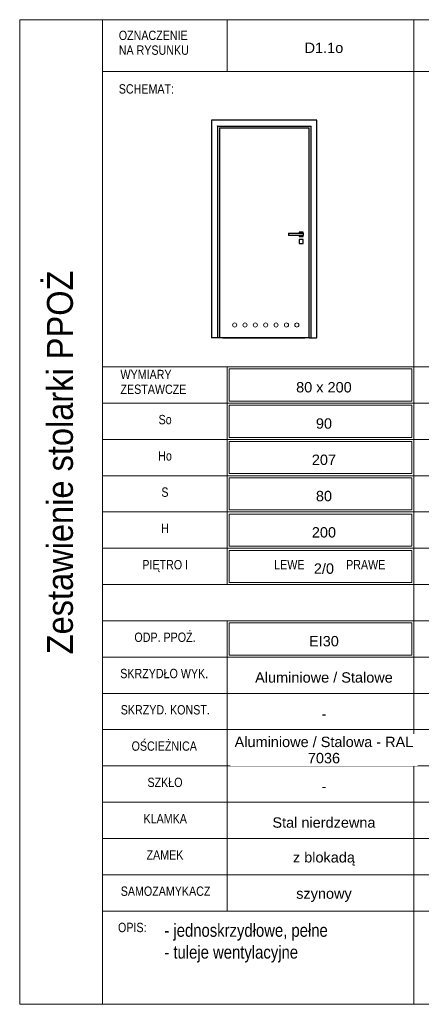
# Model space of a CAD drawing. Header units: centimetres. Extents: x -159 to 1824, y -1163 to 778.
# Tile 5 of 7: x 841 to 1228, y -1163 to -213. Entities that reach past the tile are written whole.
import ezdxf

# ---------------------------------------------------------------- set-up
doc = ezdxf.new("R2010")
doc.units = ezdxf.units.CM
for name, color, linetype, lineweight in [('A-ANNO-NOTE', 131, 'Continuous', 13), ('A-DETL-THIN', 151, 'Continuous', 18), ('A-DOOR', 31, 'Continuous', 25), ('A-DOOR-FRAM', 31, 'Continuous', 25), ('G-ANNO-TEXT', 231, 'Continuous', 13)]:
    doc.layers.add(name, color=color, linetype=linetype, lineweight=lineweight)
doc.styles.add('Arial', font='arial.ttf', dxfattribs={"width": 0.9, "height": 25})
doc.styles.add('Arial Narrow', font='ARIALN.TTF', dxfattribs={"height": 9})
doc.styles.add('Arial Narrow_1', font='ARIALN.TTF', dxfattribs={"height": 12.5})
doc.styles.add('Arial_1', font='arial.ttf', dxfattribs={"height": 10})

# ---------------------------------------------------------------- blocks, each defined once
blk = doc.blocks.new('Family - ___-2614170-Projekt 2 - Zestawienie stolarki drzwiowej')
at = {"layer": 'A-DOOR'}
for p, q in [((1033.2, -317.59), (1119.7, -317.59)), ((1033.2, -317.59), (1033.2, -520.37)), ((1119.7, -520.37), (1119.7, -317.59)), ((1099.95, -419.37), (1113.95, -419.37)), ((1099.95, -419.37), (1099.95, -421.37)), ((1113.95, -421.37), (1099.95, -421.37)), ((1109.95, -418.37), (1109.95, -419.37)), ((1113.95, -418.37), (1109.95, -418.37)), ((1109.95, -421.37), (1109.95, -422.37)), ((1109.95, -422.37), (1113.95, -422.37)), ((1109.95, -425.37), (1109.95, -429.37)), ((1113.95, -425.37), (1109.95, -425.37)), ((1113.95, -419.37), (1113.95, -418.37)), ((1113.95, -419.37), (1113.95, -421.37)), ((1113.95, -422.37), (1113.95, -421.37)), ((1113.95, -429.37), (1113.95, -425.37)), ((1109.95, -429.37), (1113.95, -429.37)), ((1119.7, -520.37), (1033.2, -520.37)), ((1036.45, -520.37), (1115.57, -520.37))]:
    blk.add_line(p, q, dxfattribs=at)
at = {"layer": 'A-DOOR-FRAM'}
for p, q in [((1025.7, -310.12), (1025.7, -520.37)), ((1127.2, -310.12), (1025.7, -310.12)), ((1127.2, -520.37), (1127.2, -310.12)), ((1031.7, -520.37), (1031.7, -316.12)), ((1031.7, -316.12), (1121.2, -316.12)), ((1121.2, -316.12), (1121.2, -520.37)), ((1026, -520.37), (1025.7, -520.37)), ((1031.4, -520.37), (1026, -520.37)), ((1031.7, -520.37), (1031.4, -520.37)), ((1033.2, -520.37), (1031.7, -520.37)), ((1119.7, -520.37), (1121.2, -520.37)), ((1121.5, -520.37), (1121.2, -520.37)), ((1121.5, -520.37), (1126.9, -520.37)), ((1127.2, -520.37), (1126.9, -520.37))]:
    blk.add_line(p, q, dxfattribs=at)
for points, knots in [([(1026, -310.42), (1025.97, -310.39), (1025.93, -310.35), (1025.88, -310.3), (1025.86, -310.27), (1025.83, -310.25), (1025.81, -310.23), (1025.79, -310.21), (1025.77, -310.19), (1025.76, -310.18), (1025.74, -310.16), (1025.72, -310.14), (1025.7, -310.12), (1025.7, -310.12), (1025.7, -310.12)], [0, 0, 0, 0, 0.166667, 0.25, 0.333333, 0.375, 0.416667, 0.5, 0.541667, 0.583333, 0.666667, 0.75, 0.833333, 1, 1, 1, 1]), ([(1126.9, -310.42), (1126.93, -310.39), (1126.97, -310.35), (1127.01, -310.3), (1127.04, -310.27), (1127.07, -310.25), (1127.09, -310.23), (1127.11, -310.21), (1127.13, -310.19), (1127.14, -310.18), (1127.16, -310.16), (1127.18, -310.14), (1127.19, -310.12), (1127.2, -310.12), (1127.2, -310.12)], [0, 0, 0, 0, 0.166667, 0.25, 0.333333, 0.375, 0.416667, 0.5, 0.541667, 0.583333, 0.666667, 0.75, 0.833333, 1, 1, 1, 1]), ([(1031.7, -316.12), (1031.7, -316.12), (1031.69, -316.11), (1031.68, -316.1), (1031.66, -316.08), (1031.64, -316.06), (1031.63, -316.04), (1031.61, -316.03), (1031.58, -316), (1031.56, -315.97), (1031.53, -315.95), (1031.51, -315.93), (1031.47, -315.88), (1031.43, -315.84), (1031.4, -315.82)], [0, 0, 0, 0, 0.166667, 0.25, 0.333333, 0.416667, 0.458333, 0.5, 0.583333, 0.666667, 0.708333, 0.75, 0.833333, 1, 1, 1, 1]), ([(1121.2, -316.12), (1121.2, -316.12), (1121.2, -316.11), (1121.22, -316.1), (1121.24, -316.08), (1121.26, -316.06), (1121.27, -316.04), (1121.29, -316.03), (1121.32, -316), (1121.34, -315.97), (1121.37, -315.95), (1121.39, -315.93), (1121.43, -315.88), (1121.47, -315.84), (1121.5, -315.82)], [0, 0, 0, 0, 0.166667, 0.25, 0.333333, 0.416667, 0.458333, 0.5, 0.583333, 0.666667, 0.708333, 0.75, 0.833333, 1, 1, 1, 1])]:
    blk.add_open_spline(points, degree=3, knots=knots, dxfattribs=at)

msp = doc.modelspace()

# ---------------------------------------------------------------- linework, layer by layer
at = {"layer": 'A-DETL-THIN'}
for p, q in [((920.6, -213.27), (840.6, -213.27)), ((840.6, -213.27), (840.6, -1163.27)), ((920.6, -213.27), (1220.6, -213.27)), ((920.6, -213.27), (920.6, -1163.27)), ((1040.6, -263.27), (1040.6, -213.27)), ((1220.6, -213.27), (1220.6, -263.27)), ((1220.6, -213.27), (1520.6, -213.27)), ((1220.6, -213.27), (1220.6, -1163.27)), ((920.6, -263.27), (1220.6, -263.27)), ((1220.6, -548.27), (1220.6, -263.27)), ((1220.6, -263.27), (1520.6, -263.27)), ((920.6, -548.27), (1220.6, -548.27)), ((1040.6, -548.27), (1040.6, -583.27)), ((1042.6, -550.27), (1218.6, -550.27)), ((1042.6, -581.27), (1042.6, -550.27)), ((1218.6, -550.27), (1218.6, -581.27)), ((1220.6, -548.27), (1220.6, -1163.27)), ((1220.6, -548.27), (1520.6, -548.27)), ((920.6, -583.27), (1220.6, -583.27)), ((1040.6, -583.27), (1040.6, -618.27)), ((1218.6, -581.27), (1042.6, -581.27)), ((1042.6, -585.27), (1218.6, -585.27)), ((1042.6, -616.27), (1042.6, -585.27)), ((1218.6, -585.27), (1218.6, -616.27)), ((1220.6, -583.27), (1520.6, -583.27)), ((1218.6, -616.27), (1042.6, -616.27)), ((920.6, -618.27), (1220.6, -618.27)), ((1040.6, -618.27), (1040.6, -653.27)), ((1042.6, -620.27), (1218.6, -620.27)), ((1042.6, -651.27), (1042.6, -620.27)), ((1218.6, -620.27), (1218.6, -651.27)), ((1220.6, -618.27), (1520.6, -618.27)), ((920.6, -653.27), (1220.6, -653.27)), ((1040.6, -653.27), (1040.6, -688.27)), ((1218.6, -651.27), (1042.6, -651.27)), ((1042.6, -655.27), (1218.6, -655.27)), ((1042.6, -686.27), (1042.6, -655.27)), ((1218.6, -655.27), (1218.6, -686.27)), ((1220.6, -653.27), (1520.6, -653.27)), ((920.6, -688.27), (1220.6, -688.27)), ((1040.6, -688.27), (1040.6, -723.27)), ((1218.6, -686.27), (1042.6, -686.27)), ((1042.6, -721.27), (1042.6, -690.27)), ((1042.6, -690.27), (1218.6, -690.27)), ((1218.6, -690.27), (1218.6, -721.27)), ((1220.6, -688.27), (1520.6, -688.27)), ((1218.6, -721.27), (1042.6, -721.27)), ((920.6, -723.27), (1220.6, -723.27)), ((1040.6, -723.27), (1040.6, -758.27)), ((1042.6, -725.27), (1218.6, -725.27)), ((1042.6, -756.27), (1042.6, -725.27)), ((1218.6, -725.27), (1218.6, -756.27)), ((1220.6, -723.27), (1520.6, -723.27)), ((920.6, -758.27), (1220.6, -758.27)), ((1218.6, -756.27), (1042.6, -756.27)), ((1220.6, -758.27), (1520.6, -758.27)), ((920.6, -793.27), (1220.6, -793.27)), ((1040.6, -793.27), (1040.6, -828.27)), ((1042.6, -795.27), (1218.6, -795.27)), ((1042.6, -826.27), (1042.6, -795.27)), ((1218.6, -795.27), (1218.6, -826.27)), ((1220.6, -793.27), (1520.6, -793.27)), ((1218.6, -826.27), (1042.6, -826.27)), ((920.6, -828.27), (1220.6, -828.27)), ((1040.6, -828.27), (1040.6, -863.27)), ((1220.6, -828.27), (1520.6, -828.27)), ((920.6, -863.27), (1220.6, -863.27)), ((1040.6, -863.27), (1040.6, -898.27)), ((1220.6, -863.27), (1520.6, -863.27)), ((920.6, -898.27), (1220.6, -898.27)), ((1040.6, -898.27), (1040.6, -933.27)), ((1220.6, -898.27), (1520.6, -898.27)), ((920.6, -933.27), (1220.6, -933.27)), ((1040.6, -933.27), (1040.6, -968.27)), ((1220.6, -933.27), (1520.6, -933.27)), ((920.6, -968.27), (1220.6, -968.27)), ((1040.6, -968.27), (1040.6, -1003.27)), ((1220.6, -968.27), (1520.6, -968.27)), ((920.6, -1003.27), (1220.6, -1003.27)), ((1040.6, -1003.27), (1040.6, -1038.27)), ((1220.6, -1003.27), (1520.6, -1003.27)), ((920.6, -1038.27), (1220.6, -1038.27)), ((1040.6, -1038.27), (1040.6, -1073.27)), ((1220.6, -1038.27), (1520.6, -1038.27)), ((920.6, -1073.27), (1220.6, -1073.27)), ((1220.6, -1073.27), (1520.6, -1073.27)), ((840.6, -1163.27), (920.6, -1163.27)), ((920.6, -1163.27), (1220.6, -1163.27)), ((1220.6, -1163.27), (1520.6, -1163.27))]:
    msp.add_line(p, q, dxfattribs=at)
for centre in [(1047.83, -507.87), (1057.83, -507.87), (1067.83, -507.87), (1077.83, -507.87), (1087.83, -507.87), (1097.83, -507.87), (1107.83, -507.87)]:
    msp.add_circle(centre, 2, dxfattribs=at)

# ---------------------------------------------------------------- block references
at = {"lineweight": 25}
msp.add_blockref('Family - ___-2614170-Projekt 2 - Zestawienie stolarki drzwiowej', (0, 0), dxfattribs=at)

# ---------------------------------------------------------------- texts
at = {"layer": 'A-ANNO-NOTE', "char_height": 10, "attachment_point": 5, "line_spacing_factor": 0.936439, "style": 'Arial_1', "bg_fill": 3, "box_fill_scale": 1.25, "bg_fill_color": 256, "bg_fill_true_color": 13158600, "bg_fill_transparency": 0}
for s, insert, width in [('\\pxqc,t6.35,12.7,19.05,25.4,31.75,38.1,44.45,50.8,57.15,63.5,69.85,76.2,82.55,88.9,95.25,101.6,107.95,114.3,120.65,127,133.35,139.7,146.05,152.4,158.75,165.1,171.45,177.8,184.15,190.5,196.85,203.2;{D1.1o}', (1133.97, -240.46), 38.35), ('\\pxqc,t6.35,12.7,19.05,25.4,31.75,38.1,44.45,50.8,57.15,63.5,69.85,76.2,82.55,88.9,95.25,101.6,107.95,114.3,120.65,127,133.35,139.7,146.05,152.4,158.75,165.1,171.45,177.8,184.15,190.5,196.85,203.2;{80 x 200}', (1133.97, -567.96), 55.25), ('\\pxqc,t6.35,12.7,19.05,25.4,31.75,38.1,44.45,50.8,57.15,63.5,69.85,76.2,82.55,88.9,95.25,101.6,107.95,114.3,120.65,127,133.35,139.7,146.05,152.4,158.75,165.1,171.45,177.8,184.15,190.5,196.85,203.2;{90}', (1134, -602.96), 16.2), ('\\pxqc,t6.35,12.7,19.05,25.4,31.75,38.1,44.45,50.8,57.15,63.5,69.85,76.2,82.55,88.9,95.25,101.6,107.95,114.3,120.65,127,133.35,139.7,146.05,152.4,158.75,165.1,171.45,177.8,184.15,190.5,196.85,203.2;{207}', (1133.97, -637.96), 24.15), ('\\pxqc,t6.35,12.7,19.05,25.4,31.75,38.1,44.45,50.8,57.15,63.5,69.85,76.2,82.55,88.9,95.25,101.6,107.95,114.3,120.65,127,133.35,139.7,146.05,152.4,158.75,165.1,171.45,177.8,184.15,190.5,196.85,203.2;{80}', (1134, -672.96), 16.2), ('\\pxqc,t6.35,12.7,19.05,25.4,31.75,38.1,44.45,50.8,57.15,63.5,69.85,76.2,82.55,88.9,95.25,101.6,107.95,114.3,120.65,127,133.35,139.7,146.05,152.4,158.75,165.1,171.45,177.8,184.15,190.5,196.85,203.2;{200}', (1133.97, -707.96), 24.15), ('\\pxqc,t6.35,12.7,19.05,25.4,31.75,38.1,44.45,50.8,57.15,63.5,69.85,76.2,82.55,88.9,95.25,101.6,107.95,114.3,120.65,127,133.35,139.7,146.05,152.4,158.75,165.1,171.45,177.8,184.15,190.5,196.85,203.2;{EI30}', (1133.97, -812.96), 29.75), ('\\pxqc,t6.35,12.7,19.05,25.4,31.75,38.1,44.45,50.8,57.15,63.5,69.85,76.2,82.55,88.9,95.25,101.6,107.95,114.3,120.65,127,133.35,139.7,146.05,152.4,158.75,165.1,171.45,177.8,184.15,190.5,196.85,203.2;{-}', (1134, -882.96), 4.95), ('\\pxqc,t6.35,12.7,19.05,25.4,31.75,38.1,44.45,50.8,57.15,63.5,69.85,76.2,82.55,88.9,95.25,101.6,107.95,114.3,120.65,127,133.35,139.7,146.05,152.4,158.75,165.1,171.45,177.8,184.15,190.5,196.85,203.2;{-}', (1134, -952.96), 4.95), ('\\pxqc,t6.35,12.7,19.05,25.4,31.75,38.1,44.45,50.8,57.15,63.5,69.85,76.2,82.55,88.9,95.25,101.6,107.95,114.3,120.65,127,133.35,139.7,146.05,152.4,158.75,165.1,171.45,177.8,184.15,190.5,196.85,203.2;{szynowy}', (1134, -1057.96), 53.9)]:
    msp.add_mtext(s, dxfattribs=dict(at, insert=insert, width=width))
at = {"layer": 'G-ANNO-TEXT', "color": 7, "line_spacing_factor": 0.949189}
for s, insert, char_height, width, attachment_point, style in [('\\pxt7.05556,14.11111,21.16667,28.22222,35.27778,42.33333,49.38889,56.44444,63.5,70.55556,77.61111,84.66667,91.72222,98.77778,105.83333,112.88889,119.94444,127,134.05556,141.11111,148.16667,155.22222,162.27778,169.33333,176.38889,183.44444,190.5,197.55556,204.61111,211.66667,218.72222,225.77778;{OZNACZENIE NA RYSUNKU}', (936.15, -223.89), 9, 77.75, 1, 'Arial Narrow'), ('\\pxt7.05556,14.11111,21.16667,28.22222,35.27778,42.33333,49.38889,56.44444,63.5,70.55556,77.61111,84.66667,91.72222,98.77778,105.83333,112.88889,119.94444,127,134.05556,141.11111,148.16667,155.22222,162.27778,169.33333,176.38889,183.44444,190.5,197.55556,204.61111,211.66667,218.72222,225.77778;{SCHEMAT:}', (936.15, -275.55), 9, 52.4695, 1, 'Arial Narrow'), ('\\pxt7.05556,14.11111,21.16667,28.22222,35.27778,42.33333,49.38889,56.44444,63.5,70.55556,77.61111,84.66667,91.72222,98.77778,105.83333,112.88889,119.94444,127,134.05556,141.11111,148.16667,155.22222,162.27778,169.33333,176.38889,183.44444,190.5,197.55556,204.61111,211.66667,218.72222,225.77778;{WYMIARY\\PZESTAWCZE}', (937.77, -551.1), 9, 99.55, 1, 'Arial Narrow'), ('\\pxqc,t7.05556,14.11111,21.16667,28.22222,35.27778,42.33333,49.38889,56.44444,63.5,70.55556,77.61111,84.66667,91.72222,98.77778,105.83333,112.88889,119.94444,127,134.05556,141.11111,148.16667,155.22222,162.27778,169.33333,176.38889,183.44444,190.5,197.55556,204.61111,211.66667,218.72222,225.77778;{So}', (980.82, -594.61), 9, 38.7, 2, 'Arial Narrow'), ('\\pxqc,t7.05556,14.11111,21.16667,28.22222,35.27778,42.33333,49.38889,56.44444,63.5,70.55556,77.61111,84.66667,91.72222,98.77778,105.83333,112.88889,119.94444,127,134.05556,141.11111,148.16667,155.22222,162.27778,169.33333,176.38889,183.44444,190.5,197.55556,204.61111,211.66667,218.72222,225.77778;{Ho}', (980.8, -629.61), 9, 38.7, 2, 'Arial Narrow'), ('\\pxqc,t7.05556,14.11111,21.16667,28.22222,35.27778,42.33333,49.38889,56.44444,63.5,70.55556,77.61111,84.66667,91.72222,98.77778,105.83333,112.88889,119.94444,127,134.05556,141.11111,148.16667,155.22222,162.27778,169.33333,176.38889,183.44444,190.5,197.55556,204.61111,211.66667,218.72222,225.77778;{S}', (980.65, -664.61), 9, 38.7, 2, 'Arial Narrow'), ('\\pxqc,t7.05556,14.11111,21.16667,28.22222,35.27778,42.33333,49.38889,56.44444,63.5,70.55556,77.61111,84.66667,91.72222,98.77778,105.83333,112.88889,119.94444,127,134.05556,141.11111,148.16667,155.22222,162.27778,169.33333,176.38889,183.44444,190.5,197.55556,204.61111,211.66667,218.72222,225.77778;{H}', (980.65, -699.61), 9, 38.7, 2, 'Arial Narrow'), ('\\pxqc,t7.05556,14.11111,21.16667,28.22222,35.27778,42.33333,49.38889,56.44444,63.5,70.55556,77.61111,84.66667,91.72222,98.77778,105.83333,112.88889,119.94444,127,134.05556,141.11111,148.16667,155.22222,162.27778,169.33333,176.38889,183.44444,190.5,197.55556,204.61111,211.66667,218.72222,225.77778;{PIĘTRO I}', (980.89, -734.61), 9, 105.5, 2, 'Arial Narrow'), ('\\pxqc,t7.05556,14.11111,21.16667,28.22222,35.27778,42.33333,49.38889,56.44444,63.5,70.55556,77.61111,84.66667,91.72222,98.77778,105.83333,112.88889,119.94444,127,134.05556,141.11111,148.16667,155.22222,162.27778,169.33333,176.38889,183.44444,190.5,197.55556,204.61111,211.66667,218.72222,225.77778;{LEWE    ^I         PRAWE}', (1139.6, -734.61), 9, 140.9, 2, 'Arial Narrow'), ('\\pxqc,t7.05556,14.11111,21.16667,28.22222,35.27778,42.33333,49.38889,56.44444,63.5,70.55556,77.61111,84.66667,91.72222,98.77778,105.83333,112.88889,119.94444,127,134.05556,141.11111,148.16667,155.22222,162.27778,169.33333,176.38889,183.44444,190.5,197.55556,204.61111,211.66667,218.72222,225.77778;{ODP. PPOŻ.}', (980.69, -804.61), 9, 127, 2, 'Arial Narrow'), ('\\pxqc,t7.05556,14.11111,21.16667,28.22222,35.27778,42.33333,49.38889,56.44444,63.5,70.55556,77.61111,84.66667,91.72222,98.77778,105.83333,112.88889,119.94444,127,134.05556,141.11111,148.16667,155.22222,162.27778,169.33333,176.38889,183.44444,190.5,197.55556,204.61111,211.66667,218.72222,225.77778;{SKRZYDŁO WYK.}', (979.94, -839.61), 9, 128.35, 2, 'Arial Narrow'), ('\\pxqc,t7.05556,14.11111,21.16667,28.22222,35.27778,42.33333,49.38889,56.44444,63.5,70.55556,77.61111,84.66667,91.72222,98.77778,105.83333,112.88889,119.94444,127,134.05556,141.11111,148.16667,155.22222,162.27778,169.33333,176.38889,183.44444,190.5,197.55556,204.61111,211.66667,218.72222,225.77778;{SKRZYD. KONST.}', (980.98, -874.61), 9, 121.7, 2, 'Arial Narrow'), ('\\pxqc,t7.05556,14.11111,21.16667,28.22222,35.27778,42.33333,49.38889,56.44444,63.5,70.55556,77.61111,84.66667,91.72222,98.77778,105.83333,112.88889,119.94444,127,134.05556,141.11111,148.16667,155.22222,162.27778,169.33333,176.38889,183.44444,190.5,197.55556,204.61111,211.66667,218.72222,225.77778;{OŚCIEŻNICA}', (980, -909.61), 9, 97.9, 2, 'Arial Narrow'), ('\\pxqc,t7.05556,14.11111,21.16667,28.22222,35.27778,42.33333,49.38889,56.44444,63.5,70.55556,77.61111,84.66667,91.72222,98.77778,105.83333,112.88889,119.94444,127,134.05556,141.11111,148.16667,155.22222,162.27778,169.33333,176.38889,183.44444,190.5,197.55556,204.61111,211.66667,218.72222,225.77778;{SZKŁO}', (980.71, -944.61), 9, 50.6, 2, 'Arial Narrow'), ('\\pxqc,t7.05556,14.11111,21.16667,28.22222,35.27778,42.33333,49.38889,56.44444,63.5,70.55556,77.61111,84.66667,91.72222,98.77778,105.83333,112.88889,119.94444,127,134.05556,141.11111,148.16667,155.22222,162.27778,169.33333,176.38889,183.44444,190.5,197.55556,204.61111,211.66667,218.72222,225.77778;{KLAMKA}', (980.92, -979.61), 9, 84, 2, 'Arial Narrow'), ('\\pxqc,t7.05556,14.11111,21.16667,28.22222,35.27778,42.33333,49.38889,56.44444,63.5,70.55556,77.61111,84.66667,91.72222,98.77778,105.83333,112.88889,119.94444,127,134.05556,141.11111,148.16667,155.22222,162.27778,169.33333,176.38889,183.44444,190.5,197.55556,204.61111,211.66667,218.72222,225.77778;{ZAMEK}', (980.71, -1014.61), 9, 50.6, 2, 'Arial Narrow'), ('\\pxqc,t7.05556,14.11111,21.16667,28.22222,35.27778,42.33333,49.38889,56.44444,63.5,70.55556,77.61111,84.66667,91.72222,98.77778,105.83333,112.88889,119.94444,127,134.05556,141.11111,148.16667,155.22222,162.27778,169.33333,176.38889,183.44444,190.5,197.55556,204.61111,211.66667,218.72222,225.77778;{SAMOZAMYKACZ}', (981.27, -1049.61), 9, 130.3, 2, 'Arial Narrow'), ('\\pxqc,t7.05556,14.11111,21.16667,28.22222,35.27778,42.33333,49.38889,56.44444,63.5,70.55556,77.61111,84.66667,91.72222,98.77778,105.83333,112.88889,119.94444,127,134.05556,141.11111,148.16667,155.22222,162.27778,169.33333,176.38889,183.44444,190.5,197.55556,204.61111,211.66667,218.72222,225.77778;{OPIS:}', (949.13, -1084.61), 9, 38.7, 2, 'Arial Narrow'), ('\\pxt5.08,10.16,15.24,20.32,25.4,30.48,35.56,40.64,45.72,50.8,55.88,60.96,66.04,71.12,76.2,81.28,86.36,91.44,96.52,101.6,106.68,111.76,116.84,121.92,127,132.08,137.16,142.24,147.32,152.4,157.48,162.56;{- jednoskrzydłowe, pełne}', (980.08, -1085.62), 12.5, 159.681, 1, 'Arial Narrow_1'), ('\\pxt5.08,10.16,15.24,20.32,25.4,30.48,35.56,40.64,45.72,50.8,55.88,60.96,66.04,71.12,76.2,81.28,86.36,91.44,96.52,101.6,106.68,111.76,116.84,121.92,127,132.08,137.16,142.24,147.32,152.4,157.48,162.56;{- tuleje wentylacyjne}', (980.08, -1106.69), 12.5, 130.9465, 1, 'Arial Narrow_1')]:
    msp.add_mtext(s, dxfattribs=dict(at, insert=insert, char_height=char_height, width=width, attachment_point=attachment_point, style=style))
at = {"layer": 'G-ANNO-TEXT', "color": 7, "insert": (866.89, -455.3), "char_height": 25, "width": 380.5983, "attachment_point": 3, "rotation": 90, "line_spacing_factor": 0.936439, "style": 'Arial'}
msp.add_mtext('\\pxqr,t2.286,4.572,6.858,9.144,11.43,13.716,16.002,18.288,20.574,22.86,25.146,27.432,29.718,32.004,34.29,36.576,38.862,41.148,43.434,45.72,48.006,50.292,52.578,54.864,57.15,59.436,61.722,64.008,66.294,68.58,70.866,73.152;{Zestawienie stolarki PPOŻ}', dxfattribs=at)

# ---------------------------------------------------------------- next in the draw order: texts
at = {"layer": 'A-ANNO-NOTE', "char_height": 10, "attachment_point": 5, "line_spacing_factor": 0.936439, "style": 'Arial_1', "bg_fill": 3, "box_fill_scale": 1.25, "bg_fill_color": 256, "bg_fill_true_color": 13158600, "bg_fill_transparency": 0}
for s, insert, width in [('\\pxqc,t6.35,12.7,19.05,25.4,31.75,38.1,44.45,50.8,57.15,63.5,69.85,76.2,82.55,88.9,95.25,101.6,107.95,114.3,120.65,127,133.35,139.7,146.05,152.4,158.75,165.1,171.45,177.8,184.15,190.5,196.85,203.2;{2/0}', (1133.97, -742.96), 20.2), ('\\pxqc,t6.35,12.7,19.05,25.4,31.75,38.1,44.45,50.8,57.15,63.5,69.85,76.2,82.55,88.9,95.25,101.6,107.95,114.3,120.65,127,133.35,139.7,146.05,152.4,158.75,165.1,171.45,177.8,184.15,190.5,196.85,203.2;{Aluminiowe / Stalowe}', (1134, -847.96), 135.25), ('\\pxqc,t6.35,12.7,19.05,25.4,31.75,38.1,44.45,50.8,57.15,63.5,69.85,76.2,82.55,88.9,95.25,101.6,107.95,114.3,120.65,127,133.35,139.7,146.05,152.4,158.75,165.1,171.45,177.8,184.15,190.5,196.85,203.2;{Aluminiowe / Stalowa - RAL\\P7036}', (1134, -917.96), 175.6), ('\\pxqc,t6.35,12.7,19.05,25.4,31.75,38.1,44.45,50.8,57.15,63.5,69.85,76.2,82.55,88.9,95.25,101.6,107.95,114.3,120.65,127,133.35,139.7,146.05,152.4,158.75,165.1,171.45,177.8,184.15,190.5,196.85,203.2;{Stal nierdzewna}', (1134, -987.96), 101.2)]:
    msp.add_mtext(s, dxfattribs=dict(at, insert=insert, width=width))

# ---------------------------------------------------------------- next in the draw order: texts
at = {"layer": 'A-ANNO-NOTE', "insert": (1133.97, -1022.96), "char_height": 10, "width": 61.5, "attachment_point": 5, "line_spacing_factor": 0.936439, "style": 'Arial_1', "bg_fill": 3, "box_fill_scale": 1.25, "bg_fill_color": 256, "bg_fill_true_color": 13158600, "bg_fill_transparency": 0}
msp.add_mtext('\\pxqc,t6.35,12.7,19.05,25.4,31.75,38.1,44.45,50.8,57.15,63.5,69.85,76.2,82.55,88.9,95.25,101.6,107.95,114.3,120.65,127,133.35,139.7,146.05,152.4,158.75,165.1,171.45,177.8,184.15,190.5,196.85,203.2;{z blokadą}', dxfattribs=at)

doc.saveas('drawing.dxf')
